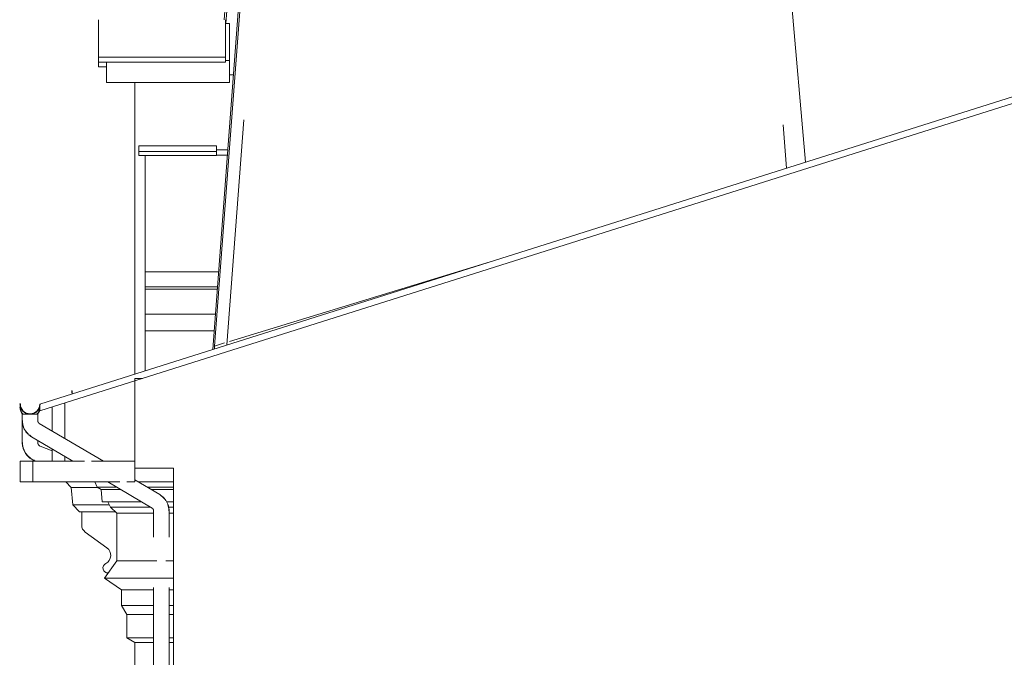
# Model space of a CAD drawing. Header units: metres. Extents: x -1.8 to 29.2, y -0.8 to 24.3.
# Tile 2 of 8: x -0.9 to 6.7, y 15.3 to 20.3. Entities that reach past the tile are written whole.
import ezdxf

# ---------------------------------------------------------------- set-up
doc = ezdxf.new("R2010")
doc.units = ezdxf.units.M
doc.layers.add('AV-STAVBA', color=7, linetype='Continuous', lineweight=18)

# ---------------------------------------------------------------- blocks, each defined once
blk = doc.blocks.new('GM_Detový svod_04 - GM_Detový svod_04-1507001-Pohled SV')
at = {"layer": 'AV-STAVBA'}
for p, q in [((-0.8424, 17.2237), (-0.8424, 17.1744)), ((-0.7245, 17.2237), (-0.8424, 17.2237)), ((-0.7224, 17.2237), (-0.7244, 17.2237)), ((-0.7224, 17.1744), (-0.7224, 17.2237)), ((-0.2146, 16.86), (-0.7101, 17.1529)), ((-0.7712, 17.0496), (-0.4504, 16.86)), ((-0.1798, 16.7), (0.1609, 16.4986)), ((0.222, 16.6019), (0.0282, 16.7164)), ((0.1732, 16.396), (0.1732, 16.3225)), ((0.2932, 16.3225), (0.2932, 16.396)), ((0.1732, 15.8847), (0.1732, 10.935)), ((0.2932, 10.935), (0.2932, 15.8847))]:
    blk.add_line(p, q, dxfattribs=at)
at = {"layer": 'AV-STAVBA', "flags": 128}
for points in [[(-0.8424, 17.1744), (-0.8423, 17.1686), (-0.8419, 17.1629), (-0.8414, 17.1571), (-0.8406, 17.1513), (-0.8395, 17.1456), (-0.8383, 17.14), (-0.8368, 17.1344), (-0.835, 17.1288), (-0.8331, 17.1234), (-0.831, 17.118), (-0.8286, 17.1127), (-0.826, 17.1075), (-0.8232, 17.1024), (-0.8203, 17.0974), (-0.8171, 17.0926), (-0.8137, 17.0878), (-0.8102, 17.0833), (-0.8064, 17.0788), (-0.8025, 17.0745), (-0.7984, 17.0704), (-0.7942, 17.0665), (-0.7898, 17.0627), (-0.7853, 17.0591), (-0.7806, 17.0557), (-0.7758, 17.0524), (-0.7712, 17.0496)], [(-0.8404, 17.1744), (-0.8403, 17.1687), (-0.8399, 17.163), (-0.8394, 17.1573), (-0.8386, 17.1517), (-0.8376, 17.146), (-0.8363, 17.1404), (-0.8348, 17.1349), (-0.8331, 17.1295), (-0.8312, 17.1241), (-0.8291, 17.1188), (-0.8268, 17.1135), (-0.8242, 17.1084), (-0.8215, 17.1034), (-0.8186, 17.0985), (-0.8154, 17.0937), (-0.8121, 17.089), (-0.8086, 17.0845), (-0.8049, 17.0801), (-0.8011, 17.0759), (-0.797, 17.0719), (-0.7929, 17.068), (-0.7885, 17.0642), (-0.784, 17.0607), (-0.7794, 17.0573), (-0.7747, 17.0541), (-0.7702, 17.0513)], [(-0.7101, 17.1529), (-0.711, 17.1534), (-0.7118, 17.154), (-0.7126, 17.1546), (-0.7134, 17.1552), (-0.7142, 17.1559), (-0.7149, 17.1566), (-0.7156, 17.1573), (-0.7163, 17.158), (-0.7169, 17.1588), (-0.7175, 17.1596), (-0.7181, 17.1604), (-0.7186, 17.1612), (-0.7191, 17.1621), (-0.7196, 17.163), (-0.7201, 17.1639), (-0.7205, 17.1648), (-0.7208, 17.1657), (-0.7212, 17.1666), (-0.7215, 17.1676), (-0.7217, 17.1686), (-0.7219, 17.1695), (-0.7221, 17.1705), (-0.7222, 17.1715), (-0.7223, 17.1725), (-0.7224, 17.1735), (-0.7224, 17.1744)], [(0.2912, 16.4771), (0.2911, 16.4828), (0.2907, 16.4885), (0.2902, 16.4942), (0.2894, 16.4999), (0.2883, 16.5055), (0.2871, 16.5111), (0.2856, 16.5166), (0.2839, 16.5221), (0.282, 16.5274), (0.2799, 16.5328), (0.2776, 16.538), (0.275, 16.5431), (0.2723, 16.5481), (0.2693, 16.553), (0.2662, 16.5578), (0.2629, 16.5625), (0.2594, 16.567), (0.2557, 16.5714), (0.2518, 16.5756), (0.2478, 16.5797), (0.2436, 16.5836), (0.2393, 16.5873), (0.2348, 16.5908), (0.2302, 16.5942), (0.2254, 16.5974), (0.221, 16.6002)], [(0.2932, 16.4771), (0.2931, 16.4829), (0.2927, 16.4887), (0.2921, 16.4944), (0.2913, 16.5002), (0.2903, 16.5059), (0.289, 16.5115), (0.2875, 16.5171), (0.2858, 16.5227), (0.2839, 16.5281), (0.2817, 16.5335), (0.2794, 16.5388), (0.2768, 16.544), (0.274, 16.5491), (0.271, 16.5541), (0.2679, 16.5589), (0.2645, 16.5637), (0.2609, 16.5682), (0.2572, 16.5727), (0.2533, 16.577), (0.2492, 16.5811), (0.245, 16.585), (0.2406, 16.5888), (0.236, 16.5924), (0.2313, 16.5959), (0.2265, 16.5991), (0.222, 16.6019)], [(0.1609, 16.4986), (0.1618, 16.4981), (0.1626, 16.4975), (0.1634, 16.4969), (0.1642, 16.4963), (0.1649, 16.4956), (0.1657, 16.4949), (0.1664, 16.4942), (0.167, 16.4935), (0.1677, 16.4927), (0.1683, 16.4919), (0.1689, 16.4911), (0.1694, 16.4903), (0.1699, 16.4894), (0.1704, 16.4885), (0.1708, 16.4876), (0.1712, 16.4867), (0.1716, 16.4858), (0.1719, 16.4849), (0.1722, 16.4839), (0.1725, 16.4829), (0.1727, 16.482), (0.1729, 16.481), (0.173, 16.48), (0.1731, 16.479), (0.1732, 16.478), (0.1732, 16.4771)], [(0.1732, 16.4771), (0.1732, 16.4737), (0.1732, 16.4703), (0.1732, 16.4669), (0.1732, 16.4635), (0.1732, 16.4602), (0.1732, 16.4569), (0.1732, 16.4536), (0.1732, 16.4503), (0.1732, 16.4471), (0.1732, 16.444), (0.1732, 16.4409), (0.1732, 16.4378), (0.1732, 16.4348), (0.1732, 16.4319), (0.1732, 16.4291), (0.1732, 16.4263), (0.1732, 16.4236), (0.1732, 16.421), (0.1732, 16.4185), (0.1732, 16.4161), (0.1732, 16.4138), (0.1732, 16.4116), (0.1732, 16.4094), (0.1732, 16.4074), (0.1732, 16.4055), (0.1732, 16.4038), (0.1732, 16.4021), (0.1732, 16.4006), (0.1732, 16.3991), (0.1732, 16.3978), (0.1732, 16.3967), (0.1732, 16.396)], [(0.2932, 16.396), (0.2932, 16.3971), (0.2932, 16.3984), (0.2932, 16.3997), (0.2932, 16.4012), (0.2932, 16.4028), (0.2932, 16.4045), (0.2932, 16.4063), (0.2932, 16.4082), (0.2932, 16.4103), (0.2932, 16.4124), (0.2932, 16.4147), (0.2932, 16.4171), (0.2932, 16.4195), (0.2932, 16.4221), (0.2932, 16.4247), (0.2932, 16.4274), (0.2932, 16.4302), (0.2932, 16.4331), (0.2932, 16.436), (0.2932, 16.439), (0.2932, 16.4421), (0.2932, 16.4452), (0.2932, 16.4484), (0.2932, 16.4516), (0.2932, 16.4549), (0.2932, 16.4582), (0.2932, 16.4615), (0.2932, 16.4649), (0.2932, 16.4683), (0.2932, 16.4716), (0.2932, 16.475), (0.2932, 16.4771)], [(0.1732, 16.2745), (0.1732, 16.2776), (0.1732, 16.2807), (0.1732, 16.2837), (0.1732, 16.2866), (0.1732, 16.2894), (0.1732, 16.2922), (0.1732, 16.2949), (0.1732, 16.2975), (0.1732, 16.3), (0.1732, 16.3024), (0.1732, 16.3047), (0.1732, 16.307), (0.1732, 16.3091), (0.1732, 16.3111), (0.1732, 16.313), (0.1732, 16.3147), (0.1732, 16.3164), (0.1732, 16.318), (0.1732, 16.3194), (0.1732, 16.3207), (0.1732, 16.3218), (0.1732, 16.3225)], [(0.2932, 16.3225), (0.2932, 16.3214), (0.2932, 16.3202), (0.2932, 16.3188), (0.2932, 16.3173), (0.2932, 16.3158), (0.2932, 16.314), (0.2932, 16.3122), (0.2932, 16.3103), (0.2932, 16.3082), (0.2932, 16.3061), (0.2932, 16.3038), (0.2932, 16.3015), (0.2932, 16.299), (0.2932, 16.2965), (0.2932, 16.2938), (0.2932, 16.2911), (0.2932, 16.2883), (0.2932, 16.2854), (0.2932, 16.2825), (0.2932, 16.2795), (0.2932, 16.2764), (0.2932, 16.2733)]]:
    blk.add_lwpolyline(points, dxfattribs=at)
blk = doc.blocks.new('GM_Detový svod_1 - GM_Detový svod_04-1520184-Pohled SV')
at = {"layer": 'AV-STAVBA'}
for p, q in [((-0.7218, 17.2237), (-0.722, 17.2237)), ((-0.7218, 17.172), (-0.7218, 17.2237)), ((-0.8418, 17.1695), (-0.8418, 17.0044)), ((-0.7218, 17.0044), (-0.7218, 17.0205)), ((-0.6118, 16.9395), (-0.7031, 16.9766)), ((-0.7482, 16.8654), (-0.735, 16.86))]:
    blk.add_line(p, q, dxfattribs=at)
at = {"layer": 'AV-STAVBA', "flags": 128}
for points in [[(-0.8418, 17.0044), (-0.8416, 16.9984), (-0.8413, 16.9924), (-0.8407, 16.9865), (-0.8399, 16.9805), (-0.8388, 16.9746), (-0.8375, 16.9688), (-0.8359, 16.963), (-0.8342, 16.9573), (-0.8322, 16.9516), (-0.83, 16.9461), (-0.8275, 16.9406), (-0.8249, 16.9352), (-0.822, 16.93), (-0.819, 16.9248), (-0.8157, 16.9198), (-0.8122, 16.9149), (-0.8085, 16.9102), (-0.8047, 16.9056), (-0.8007, 16.9011), (-0.7964, 16.8969), (-0.7921, 16.8928), (-0.7875, 16.8889), (-0.7829, 16.8851), (-0.778, 16.8816), (-0.773, 16.8782), (-0.7679, 16.8751), (-0.7627, 16.8722), (-0.7574, 16.8694), (-0.7519, 16.8669), (-0.7482, 16.8654)], [(-0.8398, 17.0044), (-0.8396, 16.9985), (-0.8393, 16.9926), (-0.8387, 16.9867), (-0.8379, 16.9809), (-0.8368, 16.975), (-0.8355, 16.9693), (-0.834, 16.9636), (-0.8323, 16.9579), (-0.8303, 16.9523), (-0.8281, 16.9468), (-0.8257, 16.9414), (-0.8231, 16.9361), (-0.8203, 16.9309), (-0.8173, 16.9259), (-0.814, 16.9209), (-0.8106, 16.9161), (-0.807, 16.9114), (-0.8032, 16.9069), (-0.7992, 16.9025), (-0.7951, 16.8983), (-0.7907, 16.8943), (-0.7863, 16.8904), (-0.7816, 16.8867), (-0.7769, 16.8832), (-0.772, 16.8799), (-0.7669, 16.8768), (-0.7618, 16.8739), (-0.7565, 16.8712), (-0.7511, 16.8688), (-0.7475, 16.8672)], [(-0.7031, 16.9766), (-0.7042, 16.977), (-0.7053, 16.9775), (-0.7063, 16.9781), (-0.7074, 16.9787), (-0.7084, 16.9793), (-0.7093, 16.98), (-0.7103, 16.9807), (-0.7112, 16.9815), (-0.7121, 16.9823), (-0.713, 16.9831), (-0.7138, 16.9839), (-0.7146, 16.9848), (-0.7153, 16.9858), (-0.7161, 16.9867), (-0.7167, 16.9877), (-0.7174, 16.9887), (-0.718, 16.9898), (-0.7185, 16.9908), (-0.7191, 16.9919), (-0.7195, 16.993), (-0.72, 16.9941), (-0.7204, 16.9953), (-0.7207, 16.9964), (-0.721, 16.9976), (-0.7212, 16.9988), (-0.7214, 17), (-0.7216, 17.0012), (-0.7217, 17.0024), (-0.7217, 17.0036), (-0.7218, 17.0044)]]:
    blk.add_lwpolyline(points, dxfattribs=at)
blk = doc.blocks.new('Střešní římsa - Střešní římsa-1636696-Pohled SV')
at = {"layer": 'AV-STAVBA'}
for p, q in [((-0.5054, 16.7), (-0.463, 16.6576)), ((-0.2628, 16.6593), (-0.2818, 16.7)), ((0.0559, 16.7), (0.3282, 16.7)), ((-0.463, 16.6576), (-0.4512, 16.5231)), ((-0.463, 16.6576), (-0.2599, 16.6576)), ((-0.2325, 16.6418), (-0.2628, 16.6593)), ((-0.1109, 16.6593), (-0.2628, 16.6593)), ((-0.2242, 16.5471), (-0.2325, 16.6418)), ((-0.0813, 16.6418), (-0.2325, 16.6418)), ((0.3282, 16.6593), (0.1249, 16.6593)), ((0.3282, 16.6418), (0.1545, 16.6418)), ((-0.4512, 16.5231), (-0.3982, 16.4701)), ((-0.4512, 16.5231), (-0.168, 16.5231)), ((0.0788, 16.5471), (-0.2242, 16.5471)), ((-0.1602, 16.5063), (-0.1792, 16.5471)), ((0.3282, 16.5471), (0.2749, 16.5471)), ((-0.3982, 16.4701), (-0.1239, 16.4701)), ((-0.3823, 16.4701), (-0.3823, 16.3658)), ((-0.1118, 16.458), (-0.1602, 16.5063)), ((0.1478, 16.5063), (-0.1602, 16.5063)), ((-0.1118, 16.0914), (-0.1118, 16.458)), ((0.1732, 16.458), (-0.1118, 16.458)), ((0.3282, 16.5063), (0.2894, 16.5063)), ((0.3282, 16.458), (0.2931, 16.458)), ((-0.3555, 16.3132), (-0.187, 16.1908)), ((-0.2056, 15.9573), (-0.1118, 16.0914)), ((0.1992, 16.0914), (-0.1118, 16.0914)), ((0.3282, 16.0914), (0.2671, 16.0914)), ((-0.0746, 15.8656), (-0.2056, 15.9573)), ((-0.2056, 15.9573), (0.3282, 15.9573)), ((-0.0746, 15.7456), (-0.0746, 15.8656)), ((0.1752, 15.8656), (-0.0746, 15.8656)), ((0.3282, 15.8656), (0.291, 15.8656)), ((-0.0346, 15.6763), (-0.0746, 15.7456)), ((0.1752, 15.7456), (-0.0746, 15.7456)), ((0.3282, 15.7456), (0.2909, 15.7456)), ((-0.0346, 15.4963), (-0.0346, 15.6763)), ((0.1732, 15.6763), (-0.0346, 15.6763)), ((0.3282, 15.6763), (0.2931, 15.6763)), ((0.0282, 15.46), (-0.0346, 15.4963)), ((0.1732, 15.4963), (-0.0346, 15.4963)), ((0.1732, 15.46), (0.0282, 15.46)), ((0.3282, 15.4963), (0.2931, 15.4963)), ((0.3282, 15.46), (0.2931, 15.46))]:
    blk.add_line(p, q, dxfattribs=at)
for centre, radius, start, end in [((-0.3173, 16.3658), 0.065, 180, 234), ((-0.2285, 16.1337), 0.0706, 296.74135, 54), ((-0.1791, 16.0357), 0.0392, 116.74135, 271.29755)]:
    blk.add_arc(centre, radius, start, end, dxfattribs=at)
blk = doc.blocks.new('GM_Void_zdobná nástavba2 - GM_Void_zdobná nástavba-1642468-Pohled SV')
at = {"layer": 'AV-STAVBA'}
for p, q in [((0.761, 20.2424), (0.7282, 20.2424)), ((0.761, 19.9567), (0.761, 20.2424)), ((-0.1918, 19.786), (-0.1918, 19.9454)), ((0.761, 19.9567), (0.7282, 19.9567)), ((0.761, 19.9567), (0.761, 19.786)), ((-0.1918, 19.786), (0.761, 19.786))]:
    blk.add_line(p, q, dxfattribs=at)

msp = doc.modelspace()

# ---------------------------------------------------------------- linework, layer by layer
at = {"layer": 'AV-STAVBA'}
for p, q in [((0.9406, 23.2155), (0.7197, 20.272)), ((1.0393, 23.1678), (0.6309, 17.7241)), ((1.0544, 23.1498), (0.6428, 17.75)), ((0.9543, 23.1978), (0.731, 20.2422)), ((5.2122, 19.1724), (4.8605, 23.1498)), ((-0.2518, 19.9087), (-0.2518, 20.2724)), ((0.7282, 19.9454), (0.7282, 20.2724)), ((-0.7064, 17.3013), (7.724, 19.9664)), ((-0.2518, 19.9816), (0.7282, 19.9816)), ((0.7282, 19.9454), (-0.2518, 19.9454)), ((7.7207, 19.9129), (-0.7064, 17.2489)), ((-0.1918, 19.9087), (-0.2518, 19.9087)), ((0.0282, 17.5336), (0.0282, 19.786)), ((0.761, 19.846), (0.7901, 19.846)), ((0.8701, 19.4988), (0.7395, 17.7585)), ((5.0396, 19.4599), (5.0647, 19.1258)), ((0.0582, 19.2225), (0.0582, 19.2971)), ((0.6582, 19.2971), (0.0582, 19.2971)), ((0.0582, 19.2536), (0.6582, 19.2536)), ((0.6582, 19.2971), (0.6582, 19.2225)), ((0.7466, 19.266), (0.6582, 19.266)), ((0.6582, 19.2225), (0.0582, 19.2225)), ((0.1082, 19.2225), (0.1082, 17.5589)), ((0.7435, 19.2246), (0.6582, 19.2246)), ((0.7601, 17.7859), (2.774, 18.4016)), ((0.6759, 18.3246), (0.1082, 18.3246)), ((0.6672, 18.2087), (0.1082, 18.2087)), ((0.6658, 18.1898), (0.1082, 18.1898)), ((0.1082, 17.9979), (0.6514, 17.9979)), ((0.6417, 17.8679), (0.1082, 17.8679)), ((0.6428, 17.75), (0.7221, 17.7743)), ((0.6428, 17.75), (0.6428, 17.7279)), ((0.0282, 17.5), (0.0878, 17.5)), ((0.0282, 17.5), (0.0282, 16.7)), ((-0.4591, 17.4004), (-0.4617, 17.4004)), ((-0.8591, 17.3013), (-0.8617, 17.3013)), ((-0.8591, 17.2763), (-0.8617, 17.2763)), ((-0.7064, 17.3013), (-0.7064, 17.2489)), ((-0.7038, 17.3013), (-0.7064, 17.3013)), ((-0.6118, 17.0948), (-0.6118, 17.2788)), ((-0.5118, 17.0357), (-0.5118, 17.3104)), ((-0.6118, 16.86), (-0.6118, 16.9554)), ((-0.5118, 16.86), (-0.5118, 16.8963)), ((-0.8591, 16.86), (-0.3596, 16.86)), ((-0.8591, 16.86), (-0.8591, 16.7)), ((-0.7591, 16.86), (-0.7591, 16.7)), ((-0.3055, 16.86), (0.0282, 16.86)), ((0.0282, 16.8069), (0.3282, 16.8069)), ((0.3282, 16.8069), (0.3282, 5.4)), ((-0.089, 16.7), (-0.8591, 16.7)), ((0.0282, 16.7), (-0.0348, 16.7)), ((0.0282, 10.935), (0.0282, 15.46))]:
    msp.add_line(p, q, dxfattribs=at)
for centre, radius, start, end in [((-0.4591, 17.4004), 0.00262, 0, 180), ((-0.4591, 17.4004), 0.00262, 0, 180), ((-0.3814, 17.4004), 0.0776, 180, 194.91596), ((-0.3814, 17.4004), 0.075, 180, 194.82242), ((-0.8591, 17.3013), 0.00262, 0, 180), ((-0.8591, 17.3013), 0.00262, 0, 180), ((-0.8591, 17.2763), 0.00262, 0, 180), ((-0.8591, 17.2763), 0.00262, 0, 180), ((-0.7814, 17.3013), 0.0776, 180, 360), ((-0.7814, 17.2763), 0.0776, 180, 222.88732), ((-0.7814, 17.3013), 0.075, 180, 0), ((-0.7814, 17.2763), 0.075, 180, 224.60552), ((-0.7814, 17.2763), 0.075, 315.39448, 0), ((-0.7814, 17.2763), 0.0776, 317.11268, 345)]:
    msp.add_arc(centre, radius, start, end, dxfattribs=at)

# ---------------------------------------------------------------- block references
for name in ['GM_Void_zdobná nástavba2 - GM_Void_zdobná nástavba-1642468-Pohled SV', 'GM_Detový svod_04 - GM_Detový svod_04-1507001-Pohled SV', 'GM_Detový svod_1 - GM_Detový svod_04-1520184-Pohled SV', 'Střešní římsa - Střešní římsa-1636696-Pohled SV']:
    msp.add_blockref(name, (0, 0), dxfattribs=at)

doc.saveas('drawing.dxf')
